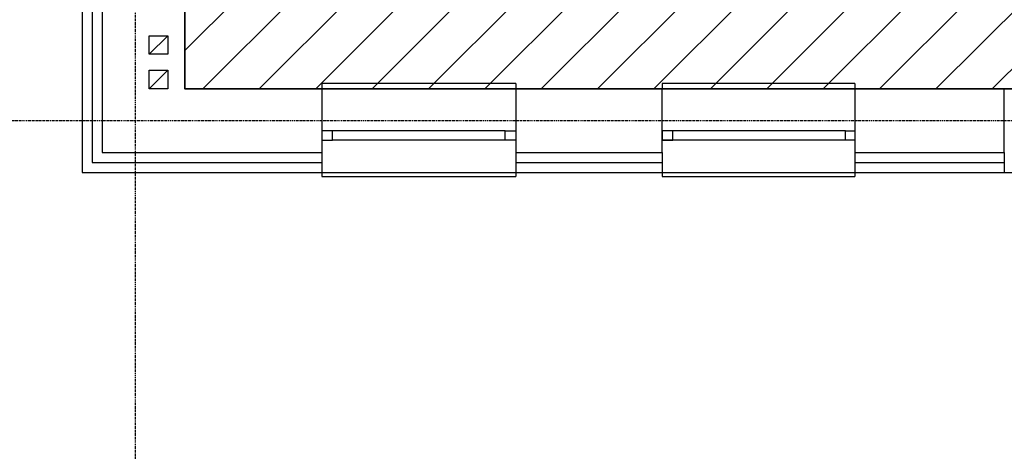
# Model space of a CAD drawing. Header units: centimetres. Extents: x 27698 to 42070, y 833 to 13367.
# Tile 20 of 59: x 29492 to 30233, y 4877 to 5202. Entities that reach past the tile are written whole.
import ezdxf
from ezdxf.enums import TextEntityAlignment as Align

# ---------------------------------------------------------------- set-up
doc = ezdxf.new("R2010")
doc.units = ezdxf.units.CM
doc.header["$LTSCALE"] = 0.1
doc.linetypes.add('Ciągłe', pattern=[0])
doc.linetypes.add('DASHDOT2', pattern=[12.7, 6.35, -3.175, 0, -3.175])
for name, color, linetype in [('A-Grid', 191, 'DASHDOT2'), ('A_drzwi opis istniejące', 161, 'Continuous'), ('A_Ściany istniejące', 9, 'Continuous'), ('CKIZOLACJE', 2, 'Continuous'), ('CKOKNA', 4, 'Continuous'), ('PODKŁAD STAN ISTNIEJĄCY', 7, 'Continuous')]:
    doc.layers.add(name, color=color, linetype=linetype)
for name, color, linetype, lineweight in [('A-sufity podwieszone', 4, 'Continuous', 25), ('A_Sufity - Opis', 4, 'Continuous', 13), ('CKWENT', 3, 'Ciągłe', 25)]:
    doc.layers.add(name, color=color, linetype=linetype, lineweight=lineweight)
doc.layers.add('POWIERZCHNIA ZABUDOWY', color=111, linetype='Continuous', plot=False)
doc.styles.add('SIMPLEX', font='simplex.shx', dxfattribs={"width": 0.7, "height": 17})
doc.linetypes.add('IZOLACJA_CIEPLNA_OS', pattern='A,0.001,[220,CADKON.SHX,S=0.05,R=0,X=0,Y=0],-1,[220,CADKON.SHX,S=0.05,R=180,X=1,Y=0],-1', length=2.001)

# ---------------------------------------------------------------- blocks, each defined once
blk = doc.blocks.new('A$7E8718815272C8')
at = {"layer": 'A_Ściany istniejące'}
for p, q in [((0, -530.25), (0, -660.5)), ((62.41, -612.5), (62.41, -536.5)), ((165.41, -612.5), (62.41, -612.5)), ((421.4, -612.5), (311.41, -612.5)), ((421.4, -660.5), (421.4, -612.5)), ((678.9, -612.49), (566.41, -612.49)), ((678.9, -660.49), (678.9, -612.49)), ((0, -660.5), (165.41, -660.5)), ((311.41, -660.5), (421.4, -660.5)), ((566.41, -660.49), (678.9, -660.49))]:
    blk.add_line(p, q, dxfattribs=at)
for points in [[(165.41, -612.5), (165.41, -660.5)], [(311.41, -612.5), (311.41, -660.5)], [(566.41, -612.49), (566.41, -660.49)]]:
    blk.add_lwpolyline(points, dxfattribs=at)
at = {"layer": 'CKOKNA'}
for p, q in [((311.41, -608.5), (165.41, -608.5)), ((566.41, -608.5), (421.41, -608.5)), ((303.41, -644), (165.41, -644)), ((559.41, -644), (429.41, -644)), ((303.41, -651), (173.41, -651)), ((562.73, -651), (421.41, -651)), ((165.41, -678.5), (311.41, -678.5)), ((421.41, -678.5), (566.41, -678.5))]:
    blk.add_line(p, q, dxfattribs=at)
for points in [[(165.41, -608.5), (165.41, -612.5)], [(311.41, -608.5), (311.41, -612.5)], [(421.41, -608.5), (421.41, -612.5)], [(566.41, -608.5), (566.41, -612.5)], [(165.41, -675.5), (165.41, -678.5)], [(311.41, -675.5), (311.41, -678.5)], [(421.41, -675.5), (421.41, -678.5)], [(566.41, -675.5), (566.41, -678.5)]]:
    blk.add_lwpolyline(points, dxfattribs=at)
for points in [[(173.41, -644), (165.41, -644), (165.41, -651), (173.41, -651)], [(303.41, -644), (311.41, -644), (311.41, -651), (303.41, -651)], [(429.41, -644), (421.41, -644), (421.41, -651), (429.41, -651)], [(559.41, -644), (566.41, -644), (566.41, -651), (559.41, -651)]]:
    blk.add_lwpolyline(points, close=True, dxfattribs=at)
at = {"layer": 'A_drzwi opis istniejące', "style": 'SIMPLEX', "width": 0.8}
for tag, p in [('230', (1043.61, -607.59)), ('200', (1068.26, -607.78)), ('200', (1828.36, -1338.28)), ('90', (1803.7, -1338.09))]:
    blk.add_attdef(tag, text='', height=16, rotation=90, dxfattribs=at).set_placement(p, align=Align.CENTER)
for tag, p in [('80', (1900.82, -1184.7)), ('200', (1900.63, -1209.35))]:
    blk.add_attdef(tag, text='', height=16, dxfattribs=at).set_placement(p, align=Align.CENTER)
blk = doc.blocks.new('A$7E8A383135198')
at = {"layer": 'A-Grid'}
for p, q in [((40, 268.18), (40, -990.38)), ((2215, -651.43), (-268, -651.43))]:
    blk.add_line(p, q, dxfattribs=at)
blk = doc.blocks.new('Sufity')
at = {"layer": 'A-sufity podwieszone', "lineweight": 35}
blk.add_lwpolyline([(38788.64, 2704.38), (36661.63, 2694.4), (36661.64, 2191.65), (36675.04, 2191.65), (36675.04, 2130.4), (37780.54, 2130.41), (37780.45, 2140.41), (38788.64, 2140.41)], close=True, dxfattribs=at).dxf.unprotected_set("ltscale", 0)

msp = doc.modelspace()

# ---------------------------------------------------------------- hatches: boundary and pattern name
at = {"layer": 'A_Sufity - Opis'}
h = msp.add_hatch(dxfattribs=at)
h.set_pattern_fill('GR_GENERAL', color=256, scale=15)
h.set_pattern_definition([(45, (0, 0), (-21.213203, 21.213203), [])])
h.paths.add_polyline_path([(29603.234, 5714.104), (31730.236, 5724.076), (31730.236, 5160.111), (30722.051, 5160.111), (30722.14, 5150.111), (29616.644, 5150.104), (29616.644, 5211.354), (29603.236, 5211.354)])

# ---------------------------------------------------------------- linework, layer by layer
at = {"layer": 'CKIZOLACJE'}
for points in [[(29539.236, 5237.354), (29539.236, 5087.104), (29719.644, 5087.104)], [(29719.644, 5102.104), (29719.644, 5087.104)], [(29865.644, 5102.104), (29865.644, 5087.104)], [(29975.636, 5102.104), (29975.636, 5087.104)], [(30120.644, 5102.111), (30120.644, 5087.104)], [(30233.13, 5102.098), (30233.13, 5087.098)], [(29865.644, 5087.104), (29975.636, 5087.104)], [(30120.644, 5087.104), (30233.13, 5087.104)]]:
    msp.add_lwpolyline(points, dxfattribs=at)
at = {"layer": 'CKIZOLACJE', "linetype": 'IZOLACJA_CIEPLNA_OS', "ltscale": 4.5}
for points in [[(29546.736, 5232.354), (29546.736, 5094.604), (29719.644, 5094.604)], [(29865.644, 5094.604), (29975.636, 5094.604)], [(30120.644, 5094.604), (30233.13, 5094.604)]]:
    msp.add_lwpolyline(points, dxfattribs=at)
at = {"layer": 'CKWENT'}
for points in [[(29589.644, 5190.104), (29603.644, 5190.104), (29603.644, 5176.104), (29589.644, 5176.104)], [(29589.644, 5164.104), (29603.644, 5164.104), (29603.644, 5150.104), (29589.644, 5150.104)]]:
    msp.add_lwpolyline(points, close=True, dxfattribs=at)
for points in [[(29589.644, 5176.104), (29603.644, 5190.104)], [(29589.644, 5150.104), (29603.644, 5164.104)]]:
    msp.add_lwpolyline(points, dxfattribs=at)
at = {"layer": 'POWIERZCHNIA ZABUDOWY'}
msp.add_lwpolyline([(29539.236, 5777.537), (29539.236, 5087.104), (30795.736, 5087.104), (30795.736, 4398.104), (32304.236, 4398.104), (32304.236, 4558.252), (32721.236, 4558.252), (32721.236, 5787.604), (31784.236, 5787.604), (29539.236, 5777.537)], dxfattribs=at)

# ---------------------------------------------------------------- block references
at = {"layer": 'A-Grid'}
msp.add_blockref('A$7E8A383135198', (29539.236, 5777.537), dxfattribs=at)
at = {"layer": 'A-sufity podwieszone'}
msp.add_blockref('Sufity', (-7058.4, 3019.7), dxfattribs=at)
at = {"layer": 'PODKŁAD STAN ISTNIEJĄCY'}
msp.add_blockref('A$7E8718815272C8', (29554.236, 5762.604), dxfattribs=at)

doc.saveas('drawing.dxf')
